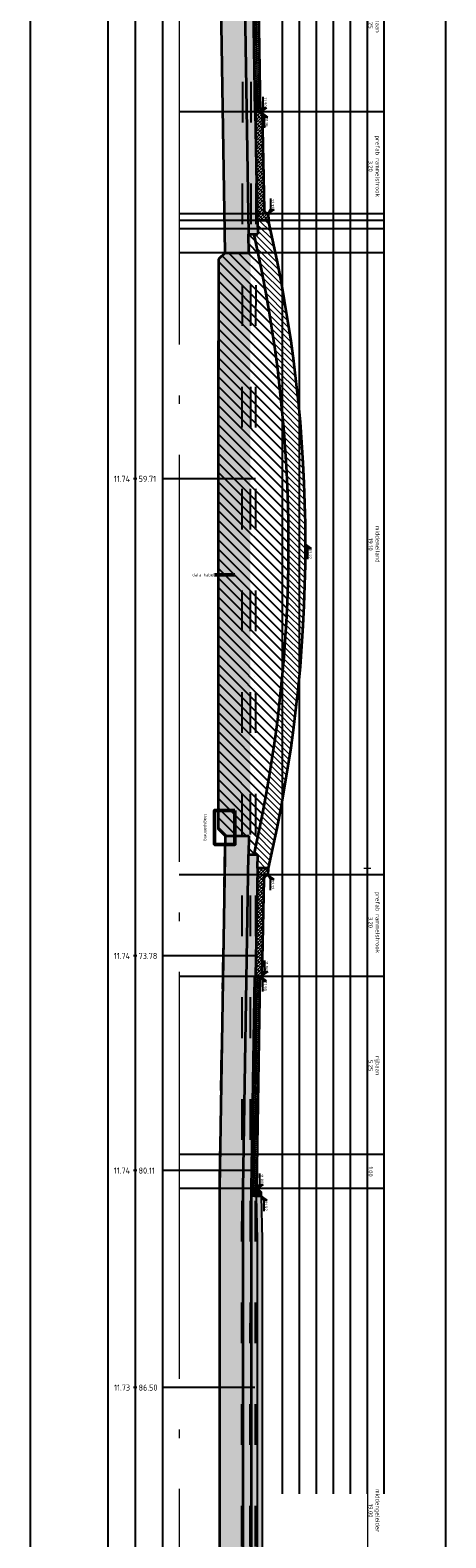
# Model space of a CAD drawing. Header units: metres. Extents: x 232618 to 232694, y 554350 to 554492.
# Tile 4 of 24: x 232618 to 232631, y 554399 to 554443. Entities that reach past the tile are written whole.
import ezdxf
from ezdxf.enums import TextEntityAlignment as Align

# ---------------------------------------------------------------- set-up
doc = ezdxf.new("R2010")
doc.units = ezdxf.units.M
doc.linetypes.add('ACAD_ISO03W100', pattern=[30, 12, -18])
doc.linetypes.add('AL-NAP_LIJN', pattern=[15.25, 12, -1.5, 0.25, -1.5])
for name, color, linetype, lineweight in [('B-WE-AM-NAP-G', 7, 'AL-NAP_LIJN', 18), ('B-WE-KL-TRACE-T18', 7, 'Continuous', 18), ('N-WE-GR-MAAIVELD-GD', 90, 'Continuous', 35), ('N-WE-GW-CUNET-GD', 90, 'Continuous', 35), ('N-WE-GW-GROND_TEELAARDE_AFKOMSTIG UIT HET WERK-AD', 91, 'Continuous', 25), ('N-WE-GW-GROND_TEELAARDE_WERK-AD', 7, 'Continuous', 18), ('N-WE-GW-GROND_ZAND_CUNETZAND-AD', 7, 'Continuous', 25), ('N-WE-VH-KANTOPSLUITING_ELEMENT-G', 7, 'Continuous', 35), ('N-WE-VH-KANTOPSLUITING_TROTTOIRBAND_RWS-SD', 210, 'Continuous', 25), ('N-WE-VH-VERHARDING_ASFALT-GD', 7, 'Continuous', 18), ('N-WE-VH-VERHARDING_BETON-AD', 252, 'Continuous', 18), ('N-WE-VH-VERHARDING_BETON-GD', 7, 'Continuous', 25), ('N-WE-VH-VERHARDING_FUNDERING-AD', 31, 'Continuous', 18), ('N-WE-VH-VERHARDING_FUNDERING_GRANULAAT_MENG_HYDRAULISCH-GD', 7, 'Continuous', 35), ('N-WE-VH-VERHARDING_FUNDERING_ZAND-GD', 251, 'Continuous', 35), ('N-WE-VH-VERHARDING_STELSPECIE-AD', 253, 'Continuous', 18), ('V-WE-GW-GROND_ZAND_CUNETZAND_WERK-AD', 252, 'Continuous', 18), ('V-WE-VH-VERHARDING_ASFALT-GD', 252, 'ACAD_ISO03W100', 25), ('V-WE-VH-VERHARDING_FUNDERING-AD', 252, 'Continuous', 18), ('V-WE-VH-VERHARDING_FUNDERING-GD', 252, 'ACAD_ISO03W100', 25), ('V-WE-VH-VERHARDING_FUNDERING_ZAND-GD', 252, 'ACAD_ISO03W100', 25), ('X-XX-AL-AANKLEDING-M', 7, 'Continuous', 18), ('X-XX-AL-HOOGTELABEL-SD', 7, 'Continuous', 25), ('X-XX-AL-PROFIELBALK-G', 7, 'Continuous', 25), ('X-XX-AL-PROFIELBALK-HULPLIJN-G', 253, 'Continuous', 25), ('X-XX-AL-PROFIELBALK-T18', 7, 'Continuous', 18)]:
    doc.layers.add(name, color=color, linetype=linetype, lineweight=lineweight)
doc.layers.add('B-WE-KL-TRACE-GD', color=160, linetype='Continuous', lineweight=50, true_color=0x003fff)
doc.layers.add('N-WE-VH-VERHARDING_ASFALT-AD', color=7, linetype='Continuous', lineweight=18, transparency=0.5)
doc.layers.add('X-XX-AL-HULPLIJN-GD', color=6, linetype='Continuous', plot=False)
doc.styles.add('NLCS-ISO', font='NLCS-ISO.ttf')
doc.styles.add('NLCS-ISO-ANNOTATIEF-T18', font='NLCS-ISO.ttf', dxfattribs={"height": 1.8})
doc.styles.add('NLCS-ISO-ANNOTATIEF-T25', font='NLCS-ISO.ttf', dxfattribs={"height": 2.5})
doc.dimstyles.new('NLCS-ANNOTATIEF-T25-PIJL', dxfattribs={"dimtxt": 2.5, "dimasz": 2.5, "dimexe": 2, "dimexo": 2, "dimgap": 0.7, "dimtad": 1, "dimdec": 3, "dimzin": 0, "dimdsep": 46, "dimtxsty": 'NLCS-ISO-ANNOTATIEF-T25', "dimcen": 0, "dimdle": 2, "dimclrd": 256, "dimclre": 256, "dimclrt": 256, "dimadec": 1, "dimazin": 0, "dimtfac": 1, "dimtdec": 3, "dimtofl": 0, "dimtmove": 1, "dimatfit": 0, "dimfxl": 2, "dimfxlon": 1, "dimtfillclr": 254, "dimtolj": 1, "dimtzin": 0, "dimlwd": 18, "dimlwe": 18, "dimarcsym": 0})
pattern_1 = [(330, (233254.03227, 554352.88057), (0.025, 0.04330127), []), (30, (233254.03227, 554352.88057), (-0.025, 0.04330127), [])]
pattern_2 = [(180, (786916.89773, 320660.4057), (-0.5, -0.5), [0.0625, -0.4375]), (270, (786916.89773, 320660.4057), (0.5, -0.5), [0.0625, -0.4375]), (315, (786916.83523, 320660.40572), (0.49999999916, -9e-17), [0.08838835, -0.61871845]), (180, (786916.83523, 320660.12447), (-0.5, -0.5), [0.0625, -0.4375]), (225, (786916.804, 320660.15572), (-6e-17, -0.49999999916), [0.04419415, -0.6629126]), (315, (786916.804, 320660.15572), (0.49999999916, -9e-17), [0.04419415, -0.6629126]), (180, (786916.64773, 320659.99947), (-0.5, -0.5), [0.08838835, -0.41161165]), (225, (786916.64773, 320659.99947), (-6e-17, -0.49999999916), [0.0625, -0.6446068]), (315, (786916.55935, 320659.99947), (0.49999999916, -9e-17), [0.0625, -0.6446068]), (270, (786916.554, 320660.2807), (0.5, -0.5), [0.0625, -0.4375]), (225, (786916.554, 320660.28072), (-6e-17, -0.49999999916), [0.04419415, -0.6629126]), (315, (786916.52273, 320660.24947), (0.49999999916, -9e-17), [0.04419415, -0.6629126]), (180, (786916.83523, 320660.2807), (-0.5, -0.5), [0.03125, -0.41875]), (180, (786916.46023, 320660.1557), (-0.5, -0.5), [0.03125, -0.41875]), (270, (786916.6165, 320660.0932), (0.5, -0.5), [0.03125, -0.41875]), (315, (786916.554, 320660.37447), (0.49999999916, -9e-17), [0.04419415, -0.6629126]), (315, (786916.77273, 320660.03072), (0.49999999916, -9e-17), [0.04419415, -0.6629126]), (225, (786916.66336, 320660.24166), (-6e-17, -0.49999999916), [0.04419415, -0.6629126]), (270, (786916.72586, 320660.3432), (0.5, -0.5), [0.0078125, -0.4921875]), (270, (786916.7024, 320660.1323), (0.5, -0.5), [0.0078125, -0.4921875]), (270, (786916.46805, 320660.04634), (0.5, -0.5), [0.0078125, -0.4921875]), (270, (786916.46023, 320660.31197), (0.5, -0.5), [0.0078125, -0.4921875])]
pattern_3 = [(180, (786916.89773, 320660.40572), (-0.125, -0.125), [0, -0.25])]
pattern_4 = [(315, (232653.20066, 554418.98693), (0.06629126, 0.06629126), []), (315, (232653.22276, 554419.00903), (0.06629126, 0.06629126), [0.03125, -0.03125]), (315, (232653.24486, 554419.03113), (0.06629126, 0.06629126), [0.03125, -0.03125])]

# ---------------------------------------------------------------- blocks, each defined once
blk = doc.blocks.new('N-SAL-HOOGTELABEL_02-SO')
for p, q in [((2.46, 3.44), (0, 0)), ((0, 0), (2.46, 1.31)), ((2.46, 1.31), (2.46, 3.44)), ((8.84, 1.31), (2.46, 1.31))]:
    blk.add_line(p, q)
blk.add_solid([(2.46, 3.44), (0, 0), (2.46, 1.31)])
at = {"style": 'NLCS-ISO'}
blk.add_attdef('...', text='', height=1.8, dxfattribs=at).set_placement((5.77, 2.62), align=Align.MIDDLE)
blk = doc.blocks.new('N-SAL-HOOGTELABEL_01-SO')
for p, q in [((-2.46, 1.31), (-8.84, 1.31)), ((-2.46, 1.31), (-2.46, 3.44)), ((-2.46, 3.44), (0, 0)), ((0, 0), (-2.46, 1.31))]:
    blk.add_line(p, q)
blk.add_solid([(-2.46, 3.44), (-2.46, 1.31), (0, 0)])
at = {"style": 'NLCS-ISO'}
blk.add_attdef('...', text='', height=1.8, dxfattribs=at).set_placement((-5.96, 2.61), align=Align.MIDDLE)
blk = doc.blocks.new('*D53')
at = {"layer": 'Defpoints', "color": 0, "transparency": 16777216}
for p in [(232625.231, 554440.666), (232625.445, 554437.466), (232628.361, 554437.466)]:
    blk.add_point(p, dxfattribs=at)
at = {"layer": 'X-XX-AL-AANKLEDING-M', "linetype": 'Continuous', "lineweight": 18, "transparency": 16777216}
for p, q in [((232628.261, 554440.666), (232628.461, 554440.666)), ((232628.361, 554440.541), (232628.361, 554437.591)), ((232628.261, 554437.466), (232628.461, 554437.466))]:
    blk.add_line(p, q, dxfattribs=at)
at = {"layer": 'X-XX-AL-AANKLEDING-M', "transparency": 16777216}
for points in [[(232628.341, 554440.541), (232628.382, 554440.541), (232628.361, 554440.666)], [(232628.341, 554437.591), (232628.382, 554437.591), (232628.361, 554437.466)]]:
    blk.add_solid(points, dxfattribs=at)
at = {"layer": 'X-XX-AL-AANKLEDING-M', "transparency": 16777216, "insert": (232628.563, 554439.066), "char_height": 0.125, "attachment_point": 5, "rotation": 270, "style": 'NLCS-ISO-ANNOTATIEF-T25'}
blk.add_mtext('\\A1;prefab rammelstrook\\P3.20', dxfattribs=at)
blk = doc.blocks.new('*D54')
at = {"layer": 'Defpoints', "color": 0, "transparency": 16777216}
for p in [(232625.101, 554445.916), (232625.191, 554440.666), (232628.361, 554440.666)]:
    blk.add_point(p, dxfattribs=at)
at = {"layer": 'X-XX-AL-AANKLEDING-M', "linetype": 'Continuous', "lineweight": 18, "transparency": 16777216}
for p, q in [((232628.261, 554445.916), (232628.461, 554445.916)), ((232628.361, 554445.791), (232628.361, 554440.791)), ((232628.261, 554440.666), (232628.461, 554440.666))]:
    blk.add_line(p, q, dxfattribs=at)
at = {"layer": 'X-XX-AL-AANKLEDING-M', "transparency": 16777216}
for points in [[(232628.341, 554445.791), (232628.382, 554445.791), (232628.361, 554445.916)], [(232628.341, 554440.791), (232628.382, 554440.791), (232628.361, 554440.666)]]:
    blk.add_solid(points, dxfattribs=at)
at = {"layer": 'X-XX-AL-AANKLEDING-M', "transparency": 16777216, "insert": (232628.563, 554443.291), "char_height": 0.125, "attachment_point": 5, "rotation": 270, "style": 'NLCS-ISO-ANNOTATIEF-T25'}
blk.add_mtext('\\A1;rijbaan\\P5.25', dxfattribs=at)
blk = doc.blocks.new('*D56')
at = {"layer": 'Defpoints', "color": 0, "transparency": 16777216}
for p in [(232625.445, 554418.366), (232628.361, 554418.366), (232625.231, 554415.166)]:
    blk.add_point(p, dxfattribs=at)
at = {"layer": 'X-XX-AL-AANKLEDING-M', "linetype": 'Continuous', "lineweight": 18, "transparency": 16777216}
for p, q in [((232628.261, 554418.366), (232628.461, 554418.366)), ((232628.361, 554415.291), (232628.361, 554418.241)), ((232628.261, 554415.166), (232628.461, 554415.166))]:
    blk.add_line(p, q, dxfattribs=at)
at = {"layer": 'X-XX-AL-AANKLEDING-M', "transparency": 16777216}
for points in [[(232628.341, 554418.241), (232628.382, 554418.241), (232628.361, 554418.366)], [(232628.341, 554415.291), (232628.382, 554415.291), (232628.361, 554415.166)]]:
    blk.add_solid(points, dxfattribs=at)
at = {"layer": 'X-XX-AL-AANKLEDING-M', "transparency": 16777216, "insert": (232628.563, 554416.766), "char_height": 0.125, "attachment_point": 5, "rotation": 270, "style": 'NLCS-ISO-ANNOTATIEF-T25'}
blk.add_mtext('\\A1;prefab rammelstrook\\P3.20', dxfattribs=at)
blk = doc.blocks.new('*D57')
at = {"layer": 'Defpoints', "color": 0, "transparency": 16777216}
for p in [(232625.191, 554415.166), (232628.361, 554415.166), (232625.101, 554409.916)]:
    blk.add_point(p, dxfattribs=at)
at = {"layer": 'X-XX-AL-AANKLEDING-M', "linetype": 'Continuous', "lineweight": 18, "transparency": 16777216}
for p, q in [((232628.261, 554415.166), (232628.461, 554415.166)), ((232628.361, 554410.041), (232628.361, 554415.041)), ((232628.261, 554409.916), (232628.461, 554409.916))]:
    blk.add_line(p, q, dxfattribs=at)
at = {"layer": 'X-XX-AL-AANKLEDING-M', "transparency": 16777216}
for points in [[(232628.341, 554415.041), (232628.382, 554415.041), (232628.361, 554415.166)], [(232628.341, 554410.041), (232628.382, 554410.041), (232628.361, 554409.916)]]:
    blk.add_solid(points, dxfattribs=at)
at = {"layer": 'X-XX-AL-AANKLEDING-M', "transparency": 16777216, "insert": (232628.563, 554412.541), "char_height": 0.125, "attachment_point": 5, "rotation": 270, "style": 'NLCS-ISO-ANNOTATIEF-T25'}
blk.add_mtext('\\A1;rijbaan\\P5.25', dxfattribs=at)
blk = doc.blocks.new('*D58')
at = {"layer": 'Defpoints', "color": 0, "transparency": 16777216}
for p in [(232625.137, 554409.916), (232628.361, 554409.916), (232625.131, 554408.916)]:
    blk.add_point(p, dxfattribs=at)
at = {"layer": 'X-XX-AL-AANKLEDING-M', "linetype": 'Continuous', "lineweight": 18, "transparency": 16777216}
for p, q in [((232628.261, 554409.916), (232628.461, 554409.916)), ((232628.361, 554409.041), (232628.361, 554409.791)), ((232628.261, 554408.916), (232628.461, 554408.916))]:
    blk.add_line(p, q, dxfattribs=at)
at = {"layer": 'X-XX-AL-AANKLEDING-M', "transparency": 16777216}
for points in [[(232628.341, 554409.791), (232628.382, 554409.791), (232628.361, 554409.916)], [(232628.341, 554409.041), (232628.382, 554409.041), (232628.361, 554408.916)]]:
    blk.add_solid(points, dxfattribs=at)
at = {"layer": 'X-XX-AL-AANKLEDING-M', "transparency": 16777216, "insert": (232628.459, 554409.416), "char_height": 0.125, "attachment_point": 5, "rotation": 270, "style": 'NLCS-ISO-ANNOTATIEF-T25'}
blk.add_mtext('\\A1;1.00', dxfattribs=at)
blk = doc.blocks.new('*D60')
at = {"layer": 'Defpoints', "color": 0, "transparency": 16777216}
for p in [(232625.131, 554408.917), (232625.131, 554389.916), (232628.361, 554389.916)]:
    blk.add_point(p, dxfattribs=at)
at = {"layer": 'X-XX-AL-AANKLEDING-M', "linetype": 'Continuous', "lineweight": 18, "transparency": 16777216}
for p, q in [((232628.261, 554408.917), (232628.461, 554408.917)), ((232628.361, 554408.792), (232628.361, 554390.041)), ((232628.261, 554389.916), (232628.461, 554389.916))]:
    blk.add_line(p, q, dxfattribs=at)
at = {"layer": 'X-XX-AL-AANKLEDING-M', "transparency": 16777216}
for points in [[(232628.34, 554408.792), (232628.382, 554408.792), (232628.361, 554408.917)], [(232628.34, 554390.041), (232628.382, 554390.041), (232628.361, 554389.916)]]:
    blk.add_solid(points, dxfattribs=at)
at = {"layer": 'X-XX-AL-AANKLEDING-M', "transparency": 16777216, "insert": (232628.563, 554399.417), "char_height": 0.125, "attachment_point": 5, "rotation": 270, "style": 'NLCS-ISO-ANNOTATIEF-T25'}
blk.add_mtext('\\A1;middengeleider\\P19.00', dxfattribs=at)
blk = doc.blocks.new('*D62')
at = {"layer": 'Defpoints', "color": 0, "transparency": 16777216}
for p in [(232625.445, 554437.466), (232625.445, 554418.366), (232628.361, 554418.366)]:
    blk.add_point(p, dxfattribs=at)
at = {"layer": 'X-XX-AL-AANKLEDING-M', "linetype": 'Continuous', "lineweight": 18, "transparency": 16777216}
for p, q in [((232628.261, 554437.466), (232628.461, 554437.466)), ((232628.361, 554437.341), (232628.361, 554418.491)), ((232628.261, 554418.366), (232628.461, 554418.366))]:
    blk.add_line(p, q, dxfattribs=at)
at = {"layer": 'X-XX-AL-AANKLEDING-M', "transparency": 16777216}
for points in [[(232628.34, 554437.341), (232628.382, 554437.341), (232628.361, 554437.466)], [(232628.34, 554418.491), (232628.382, 554418.491), (232628.361, 554418.366)]]:
    blk.add_solid(points, dxfattribs=at)
at = {"layer": 'X-XX-AL-AANKLEDING-M', "transparency": 16777216, "insert": (232628.563, 554427.916), "char_height": 0.125, "attachment_point": 5, "rotation": 270, "style": 'NLCS-ISO-ANNOTATIEF-T25'}
blk.add_mtext('\\A1;middeneiland\\P19.10', dxfattribs=at)

msp = doc.modelspace()

# ---------------------------------------------------------------- hatches: boundary and pattern name
at = {"layer": 'N-WE-GW-GROND_TEELAARDE_AFKOMSTIG UIT HET WERK-AD'}
h = msp.add_hatch(dxfattribs=at)
h.set_pattern_fill('AGW-WERK_AANVULLEN', color=256, scale=0.04, angle=180, style=0, pattern_type=2)
h.set_pattern_definition([(135, (786916.89773, 320660.40572), (-0.14142135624, -0.14142135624), [])])
edge = h.paths.add_edge_path()
edge.add_line((232625.024, 554437.066), (232624.859, 554437.066))
edge.add_line((232624.859, 554437.066), (232624.87, 554436.516))
edge.add_line((232624.87, 554436.516), (232624.168, 554436.516))
edge.add_line((232624.168, 554436.516), (232623.973, 554436.321))
edge.add_line((232623.973, 554436.321), (232623.961, 554429.847))
edge.add_line((232623.961, 554429.847), (232623.961, 554419.522))
edge.add_line((232623.961, 554419.522), (232624.168, 554419.316))
edge.add_line((232624.168, 554419.316), (232624.87, 554419.316))
edge.add_line((232624.87, 554419.316), (232624.859, 554418.766))
edge.add_line((232624.859, 554418.766), (232625.024, 554418.766))
edge.add_arc((232584.385, 554427.916), 41.656, -12.6888, 12.6888)
at = {"layer": 'N-WE-GW-GROND_TEELAARDE_WERK-AD', "ltscale": 0.2}
h = msp.add_hatch(dxfattribs=at)
h.set_pattern_fill('AGW-WERK_AANVULLEN', color=256, scale=0.5, angle=-90, style=0, pattern_type=2)
h.set_pattern_definition([(315, (233254.05727, 554352.88057), (0.088388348, 0.088388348), [])])
edge = h.paths.add_edge_path()
edge.add_line((232625.445, 554437.466), (232625.341, 554437.466))
edge.add_line((232625.341, 554437.466), (232625.125, 554437.466))
edge.add_line((232625.125, 554437.466), (232625.131, 554437.175))
edge.add_line((232625.131, 554437.175), (232625.133, 554437.066))
edge.add_line((232625.133, 554437.066), (232625.124, 554437.066))
edge.add_line((232625.124, 554437.066), (232625.024, 554437.066))
edge.add_arc((232584.387, 554427.916), 41.655, -12.6893, 12.6893, ccw=False)
edge.add_line((232625.024, 554418.766), (232625.111, 554418.766))
edge.add_line((232625.111, 554418.766), (232625.133, 554418.766))
edge.add_line((232625.133, 554418.766), (232625.131, 554418.657))
edge.add_line((232625.131, 554418.657), (232625.125, 554418.366))
edge.add_line((232625.125, 554418.366), (232625.341, 554418.366))
edge.add_line((232625.341, 554418.366), (232625.445, 554418.366))
edge.add_arc((232584.385, 554427.916), 42.156, -13.0934, 13.0934)
at = {"layer": 'N-WE-GW-GROND_ZAND_CUNETZAND-AD'}
h = msp.add_hatch(dxfattribs=at)
h.set_pattern_fill('AGW-GROND_ZAND_CUNETZAND', color=256, scale=0.2, angle=-90, style=0, pattern_type=2)
h.set_pattern_definition(pattern_3)
h.paths.add_polyline_path([(232624.864, 554436.516), (232624.853, 554437.066), (232624.781, 554440.666), (232624.801, 554440.666), (232624.701, 554446.913), (232624.701, 554457.916), (232624.671, 554489.556), (232623.971, 554489.555), (232624.001, 554457.916), (232624.001, 554446.907), (232624.101, 554440.666), (232624.102, 554440.615), (232624.168, 554436.516)])
h = msp.add_hatch(dxfattribs=at)
h.set_pattern_fill('AGW-GROND_ZAND_CUNETZAND', color=256, scale=0.2, angle=-90, style=0, pattern_type=2)
h.set_pattern_definition(pattern_3)
h.paths.add_polyline_path([(232624.864, 554419.316), (232624.168, 554419.316), (232624.102, 554415.211), (232624.101, 554415.166), (232624.001, 554408.925), (232624.001, 554389.917), (232623.961, 554360.808), (232624.661, 554360.807), (232624.701, 554389.916), (232624.701, 554408.919), (232624.801, 554415.166), (232624.781, 554415.166), (232624.853, 554418.766)])
at = {"layer": 'N-WE-VH-KANTOPSLUITING_TROTTOIRBAND_RWS-SD'}
msp.add_hatch(color=253, dxfattribs=at).paths.add_polyline_path([(232625.041, 554408.916), (232625.041, 554408.696), (232625.241, 554408.696), (232625.241, 554408.806), (232625.131, 554408.916)])
at = {"layer": 'N-WE-VH-VERHARDING_ASFALT-AD'}
h = msp.add_hatch(dxfattribs=at)
h.set_pattern_fill('AVH-ASFALT', color=256, angle=-90, style=0, pattern_type=2)
h.set_pattern_definition(pattern_1)
h.paths.add_polyline_path([(232625.121, 554446.916), (232624.951, 554446.916), (232624.951, 554446.915), (232625.051, 554440.666), (232625.221, 554440.666)])
h = msp.add_hatch(dxfattribs=at)
h.set_pattern_fill('AVH-ASFALT', color=256, angle=-90, style=0, pattern_type=2)
h.set_pattern_definition(pattern_1)
h.paths.add_polyline_path([(232625.221, 554415.166), (232625.051, 554415.166), (232624.951, 554408.916), (232625.121, 554408.916)])
at = {"layer": 'N-WE-VH-VERHARDING_BETON-AD'}
h = msp.add_hatch(dxfattribs=at)
h.set_pattern_fill('AVH-BETON_GEWAPEND', color=256, scale=0.5, angle=-45, style=0, pattern_type=2)
h.set_pattern_definition(pattern_4)
edge = h.paths.add_edge_path()
edge.add_line((232625.445, 554437.466), (232625.441, 554437.67))
edge.add_arc((232625.439, 554437.79), 0.12, -178.8542, -88.8542, ccw=False)
edge.add_line((232625.319, 554437.787), (232625.262, 554440.637))
edge.add_line((232625.262, 554440.637), (232625.221, 554440.666))
edge.add_line((232625.221, 554440.666), (232625.061, 554440.666))
edge.add_line((232625.061, 554440.666), (232625.125, 554437.466))
edge.add_line((232625.125, 554437.466), (232625.445, 554437.466))
h = msp.add_hatch(dxfattribs=at)
h.set_pattern_fill('AVH-BETON_GEWAPEND', color=256, scale=0.5, angle=-45, style=0, pattern_type=2)
h.set_pattern_definition(pattern_4)
edge = h.paths.add_edge_path()
edge.add_line((232625.445, 554418.366), (232625.441, 554418.162))
edge.add_arc((232625.439, 554418.042), 0.12, 448.8542, 538.8542)
edge.add_line((232625.319, 554418.045), (232625.262, 554415.195))
edge.add_line((232625.262, 554415.195), (232625.221, 554415.166))
edge.add_line((232625.221, 554415.166), (232625.061, 554415.166))
edge.add_line((232625.061, 554415.166), (232625.125, 554418.366))
edge.add_line((232625.125, 554418.366), (232625.445, 554418.366))
h = msp.add_hatch(dxfattribs=at)
h.set_pattern_fill('AVH-BETON_GEWAPEND', color=256, scale=0.5, angle=-45, style=0, pattern_type=2)
h.set_pattern_definition([(315, (233254.03227, 554352.88057), (0.066291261, 0.066291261), []), (315, (233254.05437, 554352.90267), (0.066291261, 0.066291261), [0.03125, -0.03125]), (315, (233254.07647, 554352.92476), (0.066291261, 0.066291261), [0.03125, -0.03125])])
h.paths.add_polyline_path([(232625.241, 554390.136), (232625.271, 554391.416), (232625.271, 554407.416), (232625.241, 554408.696), (232625.091, 554408.696), (232625.121, 554407.414), (232625.121, 554391.418), (232625.091, 554390.136)])
at = {"layer": 'N-WE-VH-VERHARDING_FUNDERING-AD'}
h = msp.add_hatch(dxfattribs=at)
h.set_pattern_fill('AVH-FUNDERING_02', color=256, scale=0.5, angle=-90, style=0, pattern_type=2)
h.set_pattern_definition(pattern_2)
h.paths.add_polyline_path([(232624.671, 554489.556), (232624.701, 554457.916), (232624.701, 554446.913), (232624.801, 554440.666), (232624.802, 554440.648), (232624.859, 554437.066), (232625.133, 554437.066), (232625.061, 554440.666), (232625.051, 554440.666), (232624.951, 554446.916), (232624.951, 554457.916), (232624.921, 554489.556)])
h = msp.add_hatch(dxfattribs=at)
h.set_pattern_fill('AVH-FUNDERING_02', color=256, scale=0.5, angle=-90, style=0, pattern_type=2)
h.set_pattern_definition(pattern_2)
h.paths.add_polyline_path([(232625.103, 554418.766), (232624.853, 554418.766), (232624.781, 554415.166), (232624.801, 554415.166), (232624.701, 554408.919), (232624.701, 554389.916), (232624.661, 554360.807), (232624.911, 554360.806), (232624.951, 554389.916), (232624.951, 554408.916), (232625.051, 554415.166), (232625.031, 554415.166)])
h = msp.add_hatch(dxfattribs=at)
h.set_pattern_fill('AVH-FUNDERING_02', color=256, scale=0.5, angle=-90, style=0, pattern_type=2)
h.set_pattern_definition(pattern_2)
h.paths.add_polyline_path([(232625.041, 554390.136), (232625.091, 554390.136), (232625.121, 554391.418), (232625.121, 554407.414), (232625.091, 554408.696), (232625.041, 554408.696), (232624.951, 554408.696), (232624.951, 554390.136)])
at = {"layer": 'N-WE-VH-VERHARDING_STELSPECIE-AD'}
msp.add_hatch(color=256, dxfattribs=at).paths.add_polyline_path([(232625.041, 554408.916), (232624.951, 554408.916), (232624.951, 554408.696), (232625.041, 554408.696)])
at = {"layer": 'V-WE-GW-GROND_ZAND_CUNETZAND_WERK-AD'}
h = msp.add_hatch(dxfattribs=at)
h.set_pattern_fill('ANSI36', color=256, scale=0.07, angle=90, style=0)
h.set_pattern_definition([(45, (786916.89773, 320660.40572), (0.11786586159, 0.43217482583), [0.555625, -0.111125, 0, -0.111125])])
h.paths.add_polyline_path([(232624.681, 554360.806), (232624.651, 554364.425), (232624.661, 554382.906), (232624.651, 554403.046), (232624.661, 554409.446), (232624.661, 554415.776), (232624.661, 554429.846), (232624.691, 554447.166), (232624.691, 554454.506), (232624.681, 554468.806), (232624.681, 554478.756), (232624.681, 554489.556), (232623.971, 554489.555), (232624.001, 554457.916), (232624.001, 554446.907), (232624.101, 554440.666), (232624.102, 554440.647), (232624.168, 554436.516), (232623.973, 554436.324), (232623.961, 554429.847), (232623.961, 554419.522), (232624.168, 554419.316), (232624.102, 554415.203), (232624.101, 554415.166), (232624.001, 554408.925), (232624.001, 554389.917), (232623.961, 554360.808)])
at = {"layer": 'V-WE-VH-VERHARDING_FUNDERING-AD'}
h = msp.add_hatch(dxfattribs=at)
h.set_pattern_fill('AVH-FUNDERING_01', color=256, scale=0.5, angle=-90, style=0, pattern_type=2)
h.set_pattern_definition([(180, (786916.42273, 320660.0857), (-6e-17, -0.5), [0, -0.5]), (180, (786916.41773, 320660.2607), (-6e-17, -0.5), [0, -0.5]), (180, (786916.40273, 320659.9907), (-6e-17, -0.5), [0, -0.5]), (158.1986, (786916.662735, 320660.14572), (-1.500000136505, 0.49999995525), [0.0538515, -2.638731]), (36.8699, (786916.61273, 320660.16572), (-1.499999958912, -1.000000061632), [0.025, -2.475]), (310.6013, (786916.632735, 320660.18072), (-2.5000002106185, 2.999999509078), [0.0460975, -4.5636745]), (26.5651, (786916.79773, 320660.24072), (0.49999957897, 0.5000006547), [0.0111805, -1.1068535]), (146.3099, (786916.80773, 320660.24572), (-0.999999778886, 0.500000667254), [0.018028, -1.784748]), (288.4349, (786916.79273, 320660.25572), (0.49999920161, -1.000000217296), [0.0158115, -1.5653275]), (45, (786916.47773, 320660.29072), (1e-16, 0.50000015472), [0.021213, -0.6858935]), (180, (786916.49273, 320660.3057), (-0.5, -0.5), [0.03, -0.47]), (315, (786916.46273, 320660.30572), (0.50000015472, -6e-17), [0.021213, -0.6858935]), (71.5651, (786916.53773, 320659.97072), (-0.49999920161, -1.000000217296), [0.0158115, -1.5653275]), (180, (786916.54273, 320659.9857), (-0.5, -0.5), [0.025, -0.475]), (323.1301, (786916.51773, 320659.98572), (1.499999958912, -1.000000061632), [0.025, -2.475]), (33.6901, (786916.80273, 320659.96572), (-0.999999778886, -0.500000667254), [0.018028, -1.784748]), (161.5651, (786916.81773, 320659.97572), (1.000000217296, -0.49999920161), [0.031623, -1.549516]), (306.8699, (786916.78773, 320659.98572), (-1.000000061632, 1.499999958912), [0.025, -2.475]), (180, (786916.65773, 320659.9857), (-6e-17, -0.5), [0, -0.5]), (180, (786916.79273, 320660.1157), (-6e-17, -0.5), [0, -0.5]), (180, (786916.65273, 320660.3007), (-6e-17, -0.5), [0, -0.5]), (180, (786916.51773, 320660.1457), (-6e-17, -0.5), [0, -0.5]), (180, (786916.66273, 320660.0607), (-6e-17, -0.5), [0, -0.5]), (180, (786916.77273, 320660.0457), (-6e-17, -0.5), [0, -0.5]), (180, (786916.72773, 320660.0757), (-6e-17, -0.5), [0, -0.5]), (180, (786916.74773, 320660.1957), (-6e-17, -0.5), [0, -0.5]), (180, (786916.86773, 320660.1757), (-6e-17, -0.5), [0, -0.5]), (180, (786916.86273, 320660.0607), (-6e-17, -0.5), [0, -0.5]), (180, (786916.87773, 320659.9507), (-6e-17, -0.5), [0, -0.5]), (180, (786916.72273, 320659.9307), (-6e-17, -0.5), [0, -0.5]), (180, (786916.61273, 320659.9107), (-6e-17, -0.5), [0, -0.5]), (180, (786916.43773, 320659.9307), (-6e-17, -0.5), [0, -0.5]), (180, (786916.55773, 320660.0857), (-6e-17, -0.5), [0, -0.5]), (180, (786916.60773, 320659.9957), (-6e-17, -0.5), [0, -0.5]), (180, (786916.56773, 320660.2357), (-6e-17, -0.5), [0, -0.5]), (180, (786916.71773, 320660.2607), (-6e-17, -0.5), [0, -0.5]), (180, (786916.56773, 320660.3707), (-6e-17, -0.5), [0, -0.5]), (180, (786916.73273, 320660.3407), (-6e-17, -0.5), [0, -0.5]), (180, (786916.89273, 320660.3557), (-6e-17, -0.5), [0, -0.5]), (180, (786916.83273, 320660.3807), (-6e-17, -0.5), [0, -0.5]), (180, (786916.82773, 320660.3107), (-6e-17, -0.5), [0, -0.5]), (180, (786916.49273, 320660.3907), (-6e-17, -0.5), [0, -0.5]), (180, (786916.43273, 320660.1857), (-6e-17, -0.5), [0, -0.5]), (180, (786916.45773, 320660.0357), (-6e-17, -0.5), [0, -0.5]), (180, (786916.68773, 320660.3957), (-6e-17, -0.5), [0, -0.5])])
h.paths.add_polyline_path([(232624.681, 554489.556), (232624.681, 554478.756), (232624.681, 554468.806), (232624.691, 554454.506), (232624.691, 554447.166), (232624.661, 554429.846), (232624.661, 554415.776), (232624.661, 554409.446), (232624.651, 554403.046), (232624.661, 554382.906), (232624.651, 554364.425), (232624.681, 554360.806), (232624.931, 554360.806), (232624.901, 554364.425), (232624.911, 554382.906), (232624.901, 554403.046), (232624.911, 554409.446), (232624.911, 554415.776), (232624.911, 554429.846), (232624.941, 554447.166), (232624.941, 554454.506), (232624.931, 554468.806), (232624.931, 554478.756), (232624.931, 554489.556)])

# ---------------------------------------------------------------- linework, layer by layer
at = {"layer": 'B-WE-AM-NAP-G'}
msp.add_line((232622.821, 554491.556), (232622.821, 554360.656), dxfattribs=at)
at = {"layer": 'B-WE-KL-TRACE-GD', "ltscale": 0.2}
msp.add_line((232624.461, 554427.016), (232623.861, 554427.016), dxfattribs=at)
at = {"layer": 'B-WE-KL-TRACE-GD', "ltscale": 0.2, "flags": 128}
msp.add_lwpolyline([(232624.461, 554420.066), (232624.461, 554419.066), (232623.861, 554419.066), (232623.861, 554420.066)], close=True, dxfattribs=at)
at = {"layer": 'N-WE-GR-MAAIVELD-GD'}
for radius, start, end in [(42.156, 346.9066, 13.0934), (41.656, 347.3112, 12.6888)]:
    msp.add_arc((232584.385, 554427.916), radius, start, end, dxfattribs=at)
at = {"layer": 'N-WE-GW-CUNET-GD'}
for p, q in [((232623.973, 554436.321), (232623.961, 554429.847)), ((232624.168, 554436.516), (232623.973, 554436.321)), ((232623.961, 554429.847), (232623.961, 554419.522)), ((232624.168, 554419.316), (232623.961, 554419.522))]:
    msp.add_line(p, q, dxfattribs=at)
at = {"layer": 'N-WE-VH-KANTOPSLUITING_ELEMENT-G', "ltscale": 0.2, "flags": 128}
for points in [[(232625.221, 554440.666), (232625.262, 554440.637), (232625.319, 554437.787, 0.414214), (232625.441, 554437.67), (232625.445, 554437.466), (232625.125, 554437.466), (232625.061, 554440.666)], [(232625.221, 554415.166), (232625.262, 554415.195), (232625.319, 554418.045, -0.414214), (232625.441, 554418.162), (232625.445, 554418.366), (232625.125, 554418.366), (232625.061, 554415.166)]]:
    msp.add_lwpolyline(points, format="xyb", close=True, dxfattribs=at)
at = {"layer": 'N-WE-VH-KANTOPSLUITING_TROTTOIRBAND_RWS-SD', "flags": 128}
msp.add_lwpolyline([(232625.041, 554408.916), (232625.041, 554408.696), (232625.241, 554408.696), (232625.241, 554408.806), (232625.131, 554408.916)], close=True, dxfattribs=at)
at = {"layer": 'N-WE-VH-VERHARDING_ASFALT-GD', "linetype": 'ByBlock', "ltscale": 0.2}
for p in [(232625.041, 554408.916), (232625.041, 554408.916), (232625.121, 554408.916)]:
    msp.add_line(p, (232624.951, 554408.916), dxfattribs=at)
at = {"layer": 'N-WE-VH-VERHARDING_ASFALT-GD', "ltscale": 0.2, "flags": 128}
for points in [[(232625.021, 554446.916), (232625.121, 554440.666)], [(232625.091, 554446.916), (232625.191, 554440.666)], [(232625.121, 554446.916), (232625.221, 554440.666)], [(232625.021, 554408.916), (232625.121, 554415.166)], [(232625.091, 554408.916), (232625.191, 554415.166)], [(232625.121, 554408.916), (232625.221, 554415.166)]]:
    msp.add_lwpolyline(points, dxfattribs=at)
at = {"layer": 'N-WE-VH-VERHARDING_BETON-GD', "linetype": 'ByBlock', "ltscale": 0.2}
msp.add_line((232625.041, 554408.696), (232624.951, 554408.696), dxfattribs=at)
at = {"layer": 'N-WE-VH-VERHARDING_BETON-GD', "linetype": 'ByBlock', "ltscale": 0.2, "flags": 128}
for points in [[(232625.091, 554390.136), (232625.121, 554391.418), (232625.121, 554407.414), (232625.091, 554408.696)], [(232625.241, 554390.136), (232625.271, 554391.416), (232625.271, 554407.416), (232625.241, 554408.696)]]:
    msp.add_lwpolyline(points, dxfattribs=at)
at = {"layer": 'N-WE-VH-VERHARDING_FUNDERING_GRANULAAT_MENG_HYDRAULISCH-GD'}
msp.add_line((232625.061, 554440.666), (232625.051, 554440.666), dxfattribs=at)
at = {"layer": 'N-WE-VH-VERHARDING_FUNDERING_GRANULAAT_MENG_HYDRAULISCH-GD', "ltscale": 0.2}
for p, q in [((232625.125, 554437.466), (232625.133, 554437.066)), ((232624.859, 554437.066), (232625.133, 554437.066)), ((232624.859, 554418.766), (232625.133, 554418.766)), ((232625.125, 554418.366), (232625.133, 554418.766))]:
    msp.add_line(p, q, dxfattribs=at)
at = {"layer": 'N-WE-VH-VERHARDING_FUNDERING_GRANULAAT_MENG_HYDRAULISCH-GD', "ltscale": 0.2, "flags": 128}
for points in [[(232624.671, 554489.556), (232624.701, 554457.916), (232624.701, 554446.913), (232624.859, 554437.066)], [(232624.921, 554489.556), (232624.951, 554457.916), (232624.951, 554446.915), (232625.051, 554440.666)], [(232624.661, 554360.807), (232624.701, 554389.916), (232624.701, 554408.919), (232624.859, 554418.766)], [(232624.951, 554408.916), (232625.051, 554415.166)], [(232624.911, 554360.806), (232624.951, 554389.916), (232624.951, 554408.916)]]:
    msp.add_lwpolyline(points, dxfattribs=at)
at = {"layer": 'N-WE-VH-VERHARDING_FUNDERING_ZAND-GD', "ltscale": 0.2}
for p, q in [((232624.87, 554436.516), (232624.859, 554437.066)), ((232624.168, 554436.516), (232624.87, 554436.516)), ((232624.168, 554419.316), (232624.87, 554419.316)), ((232624.87, 554419.316), (232624.859, 554418.766))]:
    msp.add_line(p, q, dxfattribs=at)
at = {"layer": 'N-WE-VH-VERHARDING_FUNDERING_ZAND-GD', "ltscale": 0.2, "flags": 128}
for points in [[(232624.168, 554436.516), (232624.001, 554446.907), (232624.001, 554457.916), (232623.971, 554489.555)], [(232624.168, 554419.316), (232624.001, 554408.925), (232624.001, 554389.917), (232623.961, 554360.808)]]:
    msp.add_lwpolyline(points, dxfattribs=at)
at = {"layer": 'N-WE-VH-VERHARDING_STELSPECIE-AD', "flags": 128}
msp.add_lwpolyline([(232625.041, 554408.916), (232624.951, 554408.916), (232624.951, 554408.696), (232625.041, 554408.696)], close=True, dxfattribs=at)
at = {"layer": 'V-WE-VH-VERHARDING_ASFALT-GD', "ltscale": 0.1, "flags": 128}
msp.add_lwpolyline([(232625.081, 554489.556), (232625.081, 554478.756), (232625.081, 554468.806), (232625.091, 554454.506), (232625.091, 554447.166), (232625.061, 554429.846), (232625.061, 554415.776), (232625.061, 554409.446), (232625.051, 554403.046), (232625.061, 554382.906), (232625.051, 554364.426), (232625.081, 554360.806)], dxfattribs=at)
at = {"layer": 'V-WE-VH-VERHARDING_FUNDERING-GD', "ltscale": 0.1, "flags": 128}
for points in [[(232624.681, 554489.556), (232624.681, 554478.756), (232624.681, 554468.806), (232624.691, 554454.506), (232624.691, 554447.166), (232624.661, 554429.846), (232624.661, 554415.776), (232624.661, 554409.446), (232624.651, 554403.046), (232624.661, 554382.906), (232624.651, 554364.425), (232624.681, 554360.806)], [(232624.931, 554489.556), (232624.931, 554478.756), (232624.931, 554468.806), (232624.941, 554454.506), (232624.941, 554447.166), (232624.911, 554429.846), (232624.911, 554415.776), (232624.911, 554409.446), (232624.901, 554403.046), (232624.911, 554382.906), (232624.901, 554364.425), (232624.931, 554360.806)]]:
    msp.add_lwpolyline(points, dxfattribs=at)
at = {"layer": 'V-WE-VH-VERHARDING_FUNDERING_ZAND-GD', "ltscale": 0.1, "flags": 128}
msp.add_lwpolyline([(232623.961, 554360.808), (232624.001, 554389.917), (232624.001, 554408.925), (232624.101, 554415.166), (232624.168, 554419.316), (232623.961, 554419.522), (232623.961, 554429.847), (232623.973, 554436.321), (232624.168, 554436.516), (232624.101, 554440.666), (232624.001, 554446.907), (232624.001, 554457.916), (232623.971, 554489.555)], dxfattribs=at)
at = {"layer": 'X-XX-AL-HULPLIJN-GD', "linetype": 'ByBlock'}
for p, q in [((232625.861, 554399.916), (232625.861, 554465.876)), ((232626.361, 554399.916), (232626.361, 554465.876)), ((232626.861, 554399.916), (232626.861, 554465.876)), ((232627.361, 554399.916), (232627.361, 554465.876)), ((232627.861, 554399.916), (232627.861, 554465.876)), ((232628.361, 554399.916), (232628.361, 554465.876)), ((232628.861, 554399.916), (232628.861, 554465.876))]:
    msp.add_line(p, q, dxfattribs=at)
at = {"layer": 'X-XX-AL-HULPLIJN-GD'}
for p, q in [((232628.861, 554440.666), (232622.821, 554440.666)), ((232628.861, 554437.666), (232622.821, 554437.666)), ((232628.861, 554437.466), (232622.821, 554437.466)), ((232628.861, 554437.216), (232622.821, 554437.216)), ((232628.861, 554436.516), (232622.821, 554436.516)), ((232628.861, 554418.166), (232622.821, 554418.166)), ((232628.861, 554415.166), (232622.821, 554415.166)), ((232628.861, 554409.916), (232622.821, 554409.916)), ((232628.861, 554408.916), (232622.821, 554408.916))]:
    msp.add_line(p, q, dxfattribs=at)
msp.add_lwpolyline([(232618.428, 554492.314), (232618.428, 554349.814), (232630.673, 554349.814), (232630.673, 554492.314)], close=True, dxfattribs=at)
at = {"layer": 'X-XX-AL-PROFIELBALK-G', "ltscale": 0.2}
for p, q in [((232620.721, 554360.656), (232620.721, 554491.556)), ((232621.521, 554491.556), (232621.521, 554360.656)), ((232622.321, 554491.556), (232622.321, 554360.656)), ((232621.571, 554429.846), (232621.471, 554429.846)), ((232621.571, 554415.776), (232621.471, 554415.776)), ((232621.571, 554409.446), (232621.471, 554409.446)), ((232621.571, 554403.046), (232621.471, 554403.046))]:
    msp.add_line(p, q, dxfattribs=at)
at = {"layer": 'X-XX-AL-PROFIELBALK-HULPLIJN-G', "linetype": 'ByBlock'}
for p, q in [((232625.061, 554429.846), (232622.321, 554429.846)), ((232625.061, 554415.776), (232622.321, 554415.776)), ((232625.061, 554409.446), (232622.321, 554409.446)), ((232625.051, 554403.046), (232622.321, 554403.046))]:
    msp.add_line(p, q, dxfattribs=at)

# ---------------------------------------------------------------- block references
at = {"layer": 'X-XX-AL-HOOGTELABEL-SD', "linetype": 'ByBlock'}
ref = msp.add_blockref('N-SAL-HOOGTELABEL_02-SO', (232625.221, 554440.666), dxfattribs=dict(at, xscale=-0.05, yscale=0.05, zscale=0.05, rotation=270))
ref.add_attrib('...', '11.90', dxfattribs={"layer": '0', "height": 0.09, "rotation": 270, "style": 'NLCS-ISO'}).set_placement((232625.352, 554440.955), align=Align.MIDDLE)
at = {"layer": 'X-XX-AL-HOOGTELABEL-SD', "linetype": 'ByBlock', "xscale": 0.05, "yscale": 0.05, "zscale": 0.05, "rotation": 270}
for p, values in [((232625.262, 554440.637), {'...': '11.94'}), ((232626.541, 554427.916), {'...': '13.22'}), ((232625.441, 554418.162), {'...': '12.12'}), ((232625.221, 554415.166), {'...': '11.90'})]:
    msp.add_blockref('N-SAL-HOOGTELABEL_02-SO', p, dxfattribs=at).add_auto_attribs(values)
at = {"layer": 'X-XX-AL-HOOGTELABEL-SD', "linetype": 'ByBlock'}
ref = msp.add_blockref('N-SAL-HOOGTELABEL_02-SO', (232625.441, 554437.67), dxfattribs=dict(at, xscale=-0.05, yscale=0.05, zscale=0.05, rotation=270))
ref.add_attrib('...', '12.12', dxfattribs={"layer": '0', "height": 0.09, "rotation": 270, "style": 'NLCS-ISO'}).set_placement((232625.572, 554437.958), align=Align.MIDDLE)
ref = msp.add_blockref('N-SAL-HOOGTELABEL_02-SO', (232625.262, 554415.195), dxfattribs=dict(at, xscale=-0.05, yscale=0.05, zscale=0.05, rotation=270))
ref.add_attrib('...', '11.94', dxfattribs={"layer": '0', "height": 0.09, "rotation": 270, "style": 'NLCS-ISO'}).set_placement((232625.393, 554415.484), align=Align.MIDDLE)
ref = msp.add_blockref('N-SAL-HOOGTELABEL_02-SO', (232625.121, 554408.916), dxfattribs=dict(at, xscale=-0.05, yscale=0.05, zscale=0.05, rotation=270))
ref.add_attrib('...', '11.80', dxfattribs={"layer": '0', "height": 0.09, "rotation": 270, "style": 'NLCS-ISO'}).set_placement((232625.252, 554409.205), align=Align.MIDDLE)
ref = msp.add_blockref('N-SAL-HOOGTELABEL_01-SO', (232625.241, 554408.696), dxfattribs=dict(at, xscale=-0.05, yscale=0.05, zscale=0.05, rotation=270))
ref.add_attrib('...', '11.92', dxfattribs={"layer": '0', "height": 0.09, "rotation": 270, "style": 'NLCS-ISO'}).set_placement((232625.372, 554408.398), align=Align.MIDDLE)

# ---------------------------------------------------------------- texts
at = {"layer": 'B-WE-KL-TRACE-T18', "ltscale": 0.2, "style": 'NLCS-ISO-ANNOTATIEF-T18'}
msp.add_text('data kabel', height=0.09, dxfattribs=at).set_placement((232623.861, 554427.016), align=Align.MIDDLE_RIGHT)
msp.add_text('laagspanning', height=0.09, rotation=270, dxfattribs=at).set_placement((232623.524, 554419.566), align=Align.BOTTOM_CENTER)
at = {"layer": 'X-XX-AL-PROFIELBALK-T18', "ltscale": 0.2, "style": 'NLCS-ISO-ANNOTATIEF-T18'}
for s, p in [('11.74', (232621.371, 554429.846)), ('11.74', (232621.371, 554415.776)), ('11.74', (232621.371, 554409.446)), ('11.73', (232621.371, 554403.046))]:
    msp.add_text(s, height=0.18, dxfattribs=at).set_placement(p, align=Align.MIDDLE_RIGHT)
for s, p in [('59.71', (232621.621, 554429.846)), ('73.78', (232621.621, 554415.776)), ('80.11', (232621.621, 554409.446)), ('86.50', (232621.621, 554403.046))]:
    msp.add_text(s, height=0.18, dxfattribs=at).set_placement(p, align=Align.MIDDLE_LEFT)

# ---------------------------------------------------------------- dimensions: what is measured, and where the dimension line sits
at = {"layer": 'X-XX-AL-AANKLEDING-M'}
for base, p1, p2, angle, text, picture, middle in [((232628.361, 554440.666), (232625.101, 554445.916), (232625.191, 554440.666), 270, 'rijbaan\\P<>', '*D54', (232628.563, 554443.291)), ((232628.361, 554418.366), (232625.445, 554437.466), (232625.445, 554418.366), 270, 'middeneiland\\P<>', '*D62', (232628.563, 554427.916)), ((232628.361, 554415.166), (232625.101, 554409.916), (232625.191, 554415.166), 90, 'rijbaan\\P<>', '*D57', (232628.563, 554412.541)), ((232628.361, 554389.916), (232625.131, 554408.917), (232625.131, 554389.916), 270, 'middengeleider\\P<>', '*D60', (232628.563, 554399.417))]:
    dim = msp.add_linear_dim(base=base, p1=p1, p2=p2, angle=angle, text=text, dimstyle='NLCS-ANNOTATIEF-T25-PIJL', override={"dimscale": 0, "dimtad": 4, "dimdec": 2}, dxfattribs=at)
    dim.commit()
    dim.dimension.update_dxf_attribs({"geometry": picture, "text_midpoint": middle})
for base, p1, p2, angle, picture, middle in [((232628.361, 554437.466), (232625.231, 554440.666), (232625.445, 554437.466), 270, '*D53', (232628.361, 554439.066)), ((232628.361, 554418.366), (232625.231, 554415.166), (232625.445, 554418.366), 90, '*D56', (232628.361, 554416.766))]:
    dim = msp.add_linear_dim(base=base, p1=p1, p2=p2, angle=angle, text='prefab rammelstrook\\P<>', dimstyle='NLCS-ANNOTATIEF-T25-PIJL', override={"dimscale": 0, "dimtad": 4, "dimdec": 2}, dxfattribs=at)
    dim.commit()
    dim.dimension.update_dxf_attribs({"geometry": picture, "text_midpoint": middle, "dimtype": 128})
dim = msp.add_linear_dim(base=(232628.361, 554409.916), p1=(232625.131, 554408.916), p2=(232625.137, 554409.916), angle=90, dimstyle='NLCS-ANNOTATIEF-T25-PIJL', override={"dimscale": 0, "dimtad": 4, "dimdec": 2}, dxfattribs=at)
dim.commit()
dim.dimension.update_dxf_attribs({"geometry": '*D58', "text_midpoint": (232628.459, 554409.416)})

doc.saveas('drawing.dxf')
